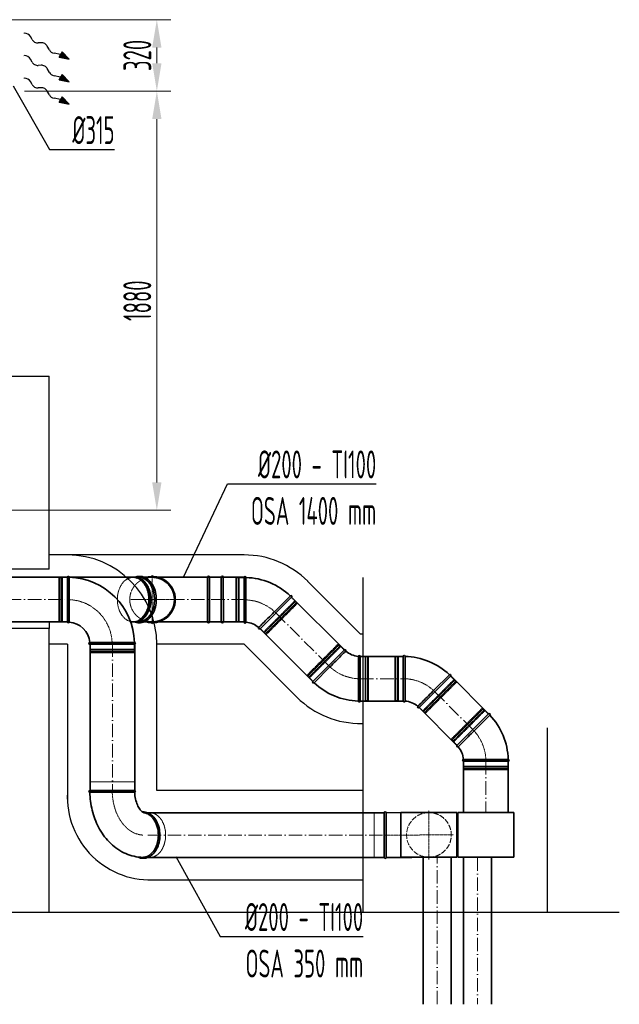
# Model space of a CAD drawing. Header units: millimetres. Extents: x 7400 to 85045, y 24168 to 123018.
# Tile 56 of 79: x 35204 to 37888, y 117526 to 121936. Entities that reach past the tile are written whole.
import ezdxf

# ---------------------------------------------------------------- set-up
doc = ezdxf.new("R2010")
doc.units = ezdxf.units.MM
for name, pattern in [('ACAD_ISO02W100', [15, 12, -3]), ('ACAD_ISO10W100', [18, 12, -3, 0, -3]), ('phl_thick', [0])]:
    doc.linetypes.add(name, pattern=pattern)
for name, color, linetype, lineweight in [('UT_KOTY - DIMENZE', 7, 'Continuous', 5), ('VZT_01 SUP (PŘÍVOD) - OBRYS', 5, 'Continuous', 35), ('VZT_02 SUP (PŘÍVOD) - OSA', 5, 'ACAD_ISO10W100', 5), ('VZT_04 SUP (PŘÍVOD) - SKRYTÉ', 5, 'ACAD_ISO02W100', 5), ('VZT_05 ETA (ODVOD) - OBRYS', 6, 'Continuous', 35), ('VZT_06 ETA (ODVOD) - OSA', 6, 'ACAD_ISO10W100', 5), ('VZT_08 ETA (ODVOD) - SKRYTÉ', 6, 'ACAD_ISO02W100', 5), ('VZT_0A SUP (PŘÍVOD)', 5, 'Continuous', 35), ('VZT_0B ETA (ODVOD)', 6, 'Continuous', 35), ('VZT_50 POPIS - OBECNE', 7, 'Continuous', 13), ('VZT_60_KOTY - DIMENZE', 7, 'Continuous', 5)]:
    doc.layers.add(name, color=color, linetype=linetype, lineweight=lineweight)
doc.layers.add('VZT_03 SUP (PŘÍVOD) - NETISK', color=8, linetype='ACAD_ISO02W100', lineweight=5, plot=False)
doc.layers.add('VZT_07 ETA (ODVOD) - NETISK', color=8, linetype='ACAD_ISO02W100', lineweight=5, plot=False)
doc.layers.add('VZT_IZOLACE - TEPELNÁ', color=6, linetype='IZOLACE TEPELNA')
doc.styles.add('EVORA_125', font='isocp.shx', dxfattribs={"width": 0.6, "height": 125})
doc.styles.add('ISOCP 2.5', font='isocp.shx', dxfattribs={"width": 0.6, "height": 2.5})
doc.styles.get("Standard").update_dxf_attribs({"font": 'arial.ttf'})
doc.linetypes.add('IZOLACE TEPELNA', pattern='A,12.7,-1.5,["T",Standard,S=2.54,R=0,X=0,Y=-1.27],-3', length=17.2)

msp = doc.modelspace()

# ---------------------------------------------------------------- linework, layer by layer
at = {"color": 8}
for p, q in [((35148, 120338.9), (35336, 120338.9)), ((35336, 119475.6), (35336, 120338.9)), ((36741.9, 117938.9), (36741.9, 119438.6)), ((35336, 119238.9), (35336, 119208.9)), ((35336, 117938.9), (35336, 119208.9)), ((37566.9, 117938.9), (37566.9, 118764.2)), ((29135.9, 117938.9), (37887.9, 117938.9))]:
    msp.add_line(p, q, dxfattribs=at)
at = {"layer": 'UT_KOTY - DIMENZE'}
for p, q in [((35068, 121936.1), (35880.7, 121936.1)), ((35818.2, 121741.1), (35818.2, 121811.1)), ((35225.5, 121616.1), (35880.7, 121616.1)), ((35610.9, 121616.1), (35880.7, 121616.1)), ((35818.2, 119863.9), (35818.2, 121491.1)), ((35064.9, 119738.9), (35880.7, 119738.9))]:
    msp.add_line(p, q, dxfattribs=at)
for points in [[(35797.4, 121811.1), (35839, 121811.1), (35818.2, 121936.1)], [(35797.4, 121741.1), (35839, 121741.1), (35818.2, 121616.1)], [(35797.4, 121491.1), (35839, 121491.1), (35818.2, 121616.1)], [(35797.4, 119863.9), (35839, 119863.9), (35818.2, 119738.9)]]:
    msp.add_solid(points, dxfattribs=at)
at = {"layer": 'VZT_01 SUP (PŘÍVOD) - OBRYS'}
for p, q in [((35418, 119238.9), (35418, 119438.9)), ((35426, 119338.9), (35426, 119438.9)), ((35718, 119138.9), (35518, 119138.9)), ((35617.9, 119146.9), (35718, 119146.9)), ((35689.2, 118484.3), (35518.5, 118484.3)), ((35689.2, 118476.3), (35518.5, 118476.3)), ((35718.5, 118484.3), (35689.2, 118484.3)), ((36836.1, 118184.4), (36835.8, 118384.4)), ((36844.8, 118384.4), (36978.1, 118384.7)), ((36845.1, 118184.4), (36844.8, 118384.4)), ((36959, 118184.6), (36845.1, 118184.4))]:
    msp.add_line(p, q, dxfattribs=at)
for points in [[(35417, 119438.9), (35061.3, 119438.9)], [(35417, 119238.9), (35061.3, 119238.9)], [(35519.5, 118484.3), (35519.5, 119142.9)], [(35719.5, 118484.3), (35719.5, 119142.9)], [(36836, 118384.4), (35777.5, 118384.4)], [(36836, 118184.4), (35777.5, 118184.4)], [(37010.8, 118184.7), (37010.8, 117526.4)], [(37135.8, 118184.7), (37135.8, 117526.4)]]:
    msp.add_lwpolyline(points, dxfattribs=at)
for centre, radius, start, end in [((35422, 119438.9), 4, 0, 180), ((35418, 119138.9), 300, 1.5281, 88.4719), ((35422, 119238.9), 4, 180, 355.4188), ((35418, 119138.9), 100, 4.5812, 85.4188), ((35518, 119142.9), 4, 94.5812, 270), ((35718, 119142.9), 4, 270, 90), ((35518.5, 118480.3), 4, 90, 270), ((35718.5, 118480.3), 4, 272.5031, 90), ((36840.3, 118384.4), 4.5, 0.1006, 180.1006), ((36840.6, 118184.4), 4.5, 180.1006, 0.1006)]:
    msp.add_arc(centre, radius, start, end, dxfattribs=at)
for points, knots in [([(35426, 119238.6), (35426, 119238.6), (35426, 119240.8), (35426, 119249.8), (35426, 119256.7), (35426, 119274.5), (35426, 119285.2), (35426, 119308.9), (35426, 119321.8), (35426, 119336.2), (35426, 119337.5), (35426, 119338.9)], [315.294186, 315.294186, 315.294186, 315.294186, 351.735982, 351.735982, 390.710875, 390.710875, 429.832624, 429.832624, 468.991563, 468.991563, 473.053633, 473.053633, 473.053633, 473.053633]), ([(35617.9, 119146.9), (35605.3, 119146.9), (35592.8, 119146.9), (35568.9, 119146.9), (35557.8, 119146.9), (35539, 119146.9), (35531.4, 119146.9), (35520.9, 119146.9), (35518, 119146.9), (35517.7, 119146.9), (35517.6, 119146.9), (35517.6, 119146.9)], [157.533456, 157.533456, 157.533456, 157.533456, 195.393508, 195.393508, 234.551342, 234.551342, 273.721472, 273.721472, 312.806301, 312.806301, 315.294186, 315.294186, 315.294186, 315.294186]), ([(35518.6, 118476.3), (35519.1, 118449), (35522.6, 118421.7), (35535.5, 118368.9), (35544.9, 118343.3), (35569.9, 118295.4), (35585.5, 118273.1), (35623.2, 118234), (35645.4, 118217.2), (35693.6, 118193.9), (35719, 118186.8), (35747.4, 118184.7), (35749.9, 118184.5), (35752.4, 118184.4)], [4.741943, 4.741943, 4.741943, 4.741943, 5.044857, 5.044857, 5.347771, 5.347771, 5.650685, 5.650685, 5.953599, 5.953599, 6.2304, 6.2304, 6.256512, 6.256512, 6.256512, 6.256512]), ([(35718.6, 118476.3), (35718.6, 118476.3), (35716.5, 118476.3), (35707.8, 118476.3), (35700.9, 118476.3), (35691.1, 118476.3), (35690.2, 118476.3), (35689.2, 118476.3)], [394.289326, 394.289326, 394.289326, 394.289326, 429.832624, 429.832624, 468.991563, 468.991563, 473.053633, 473.053633, 473.053633, 473.053633]), ([(35718.6, 118476.3), (35719.1, 118465.8), (35720.5, 118455.4), (35724.8, 118436.1), (35727.7, 118427.3), (35734.3, 118412.1), (35738, 118405.7), (35745.1, 118395.6), (35748.6, 118391.8), (35754.6, 118386.6), (35757, 118385.3), (35759.4, 118384.3), (35759.8, 118384.3), (35759.9, 118384.3)], [4.774308, 4.774308, 4.774308, 4.774308, 5.01983, 5.01983, 5.261794, 5.261794, 5.497806, 5.497806, 5.732916, 5.732916, 5.991437, 5.991437, 6.203478, 6.203478, 6.203478, 6.203478]), ([(35752.9, 118388.1), (35755.7, 118388.4), (35758.5, 118388.4), (35769.2, 118387.5), (35776.9, 118385.2), (35791.6, 118377.2), (35798.5, 118371.6), (35810.7, 118357.6), (35816.1, 118349.2), (35824.6, 118330.4), (35827.7, 118320), (35831.5, 118298.4), (35832.2, 118287.2), (35830.9, 118265), (35829, 118254), (35822.8, 118233.5), (35818.5, 118223.9), (35807.9, 118207.2), (35801.6, 118200), (35787.7, 118188.7), (35780.1, 118184.7), (35767.2, 118181), (35762.1, 118180.3), (35757.1, 118180.3)], [3.087569, 3.087569, 3.087569, 3.087569, 3.197704, 3.197704, 3.506297, 3.506297, 3.821613, 3.821613, 4.143743, 4.143743, 4.468055, 4.468055, 4.79253, 4.79253, 5.116967, 5.116967, 5.441453, 5.441453, 5.765127, 5.765127, 6.084374, 6.084374, 6.283185, 6.283185, 6.283185, 6.283185]), ([(35824.9, 118284.4), (35825, 118297), (35823.3, 118309.5), (35816.6, 118333.4), (35811.6, 118344.5), (35798.8, 118363.3), (35791.2, 118370.9), (35775.5, 118380.7), (35767.7, 118383.4), (35759.9, 118384.3)], [157.533456, 157.533456, 157.533456, 157.533456, 195.393508, 195.393508, 234.551342, 234.551342, 273.721472, 273.721472, 307.340431, 307.340431, 307.340431, 307.340431]), ([(35752.4, 118184.4), (35753, 118184.4), (35753.6, 118184.4), (35754.2, 118184.4), (35755.3, 118184.4), (35756.4, 118184.4), (35758.7, 118184.6), (35759.9, 118184.7), (35762.2, 118185), (35763.3, 118185.2), (35765.7, 118185.7), (35766.9, 118186), (35769.2, 118186.7), (35770.4, 118187), (35772.7, 118187.8), (35773.8, 118188.3), (35776, 118189.3), (35777.1, 118189.8), (35779.2, 118190.9), (35780.3, 118191.4), (35782.3, 118192.6), (35783.3, 118193.2), (35785.4, 118194.6), (35786.4, 118195.3), (35788.5, 118196.9), (35789.5, 118197.7), (35791.5, 118199.4), (35792.5, 118200.3), (35794.5, 118202.2), (35795.5, 118203.2), (35797.4, 118205.2), (35798.3, 118206.2), (35800.1, 118208.3), (35801, 118209.4), (35802.7, 118211.5), (35803.5, 118212.6), (35805, 118214.8), (35805.8, 118215.9), (35807.3, 118218.3), (35808.1, 118219.5), (35809.5, 118222.1), (35810.3, 118223.4), (35811.7, 118226.1), (35812.4, 118227.5), (35813.7, 118230.3), (35814.3, 118231.7), (35815.5, 118234.6), (35816.1, 118236), (35817.2, 118238.9), (35817.7, 118240.4), (35818.7, 118243.3), (35819.1, 118244.7), (35820, 118247.6), (35820.4, 118249.1), (35821.2, 118252.1), (35821.5, 118253.6), (35822.2, 118256.8), (35822.5, 118258.4), (35823.1, 118261.6), (35823.4, 118263.3), (35823.8, 118266.6), (35824, 118268.2), (35824.4, 118271.6), (35824.5, 118273.2), (35824.7, 118276.5), (35824.8, 118278.1), (35824.9, 118281.3), (35824.9, 118282.9), (35824.9, 118284.4)], [-2.63341, -2.63341, -2.63341, -2.63341, 0, 0, 0, 4.627315, 4.627315, 9.254631, 9.254631, 13.881946, 13.881946, 18.509262, 18.509262, 23.136577, 23.136577, 27.763892, 27.763892, 32.391208, 32.391208, 37.018523, 37.018523, 41.646679, 41.646679, 46.274836, 46.274836, 50.902992, 50.902992, 55.531148, 55.531148, 60.159305, 60.159305, 64.787461, 64.787461, 69.415617, 69.415617, 74.043774, 74.043774, 78.673425, 78.673425, 83.303076, 83.303076, 87.932727, 87.932727, 92.562378, 92.562378, 97.192029, 97.192029, 101.82168, 101.82168, 106.451331, 106.451331, 111.080982, 111.080982, 115.713115, 115.713115, 120.345248, 120.345248, 124.977381, 124.977381, 129.609514, 129.609514, 134.241647, 134.241647, 138.87378, 138.87378, 143.505913, 143.505913, 148.058014, 148.058014, 148.058014, 148.058014]), ([(35757.1, 118180.3), (35749.2, 118180.3), (35741.4, 118182), (35733.3, 118185.6), (35732.7, 118185.9), (35732.1, 118186.2)], [0, 0, 0, 0, 0.308376, 0.308376, 0.3339965, 0.3339965, 0.3339965, 0.3339965])]:
    msp.add_open_spline(points, degree=3, knots=knots, dxfattribs=at)
at = {"layer": 'VZT_02 SUP (PŘÍVOD) - OSA', "ltscale": 0.3}
for p, q in [((37036, 118284.7), (37035.8, 118394.7)), ((36836, 118284.4), (37036, 118284.7)), ((37036, 118284.7), (37146, 118284.9)), ((37036, 118284.7), (37036.2, 118174.7))]:
    msp.add_line(p, q, dxfattribs=at)
at = {"layer": 'VZT_02 SUP (PŘÍVOD) - OSA', "ltscale": 5}
for points in [[(35061.3, 119338.9), (35417, 119338.9)], [(35619.5, 119142.9), (35619.5, 118484.3)], [(35777.5, 118284.4), (36836, 118284.4)], [(37073.3, 117526.4), (37073.3, 118184.7)]]:
    msp.add_lwpolyline(points, dxfattribs=at)
at = {"layer": 'VZT_02 SUP (PŘÍVOD) - OSA', "ltscale": 0.3}
msp.add_lwpolyline([(35418, 119338.9), (35418, 119338.9, -0.414214), (35618, 119138.9), (35618, 119138.9)], format="xyb", dxfattribs=at)
msp.add_open_spline([(35618.5, 118478.4), (35618.7, 118471.3), (35619.1, 118464.2), (35620.6, 118448.5), (35621.9, 118439.9), (35624.5, 118426.2), (35625.7, 118420.9), (35628.4, 118410.6), (35629.8, 118405.5), (35633.8, 118393.2), (35636.5, 118386.2), (35641.4, 118375.1), (35643.3, 118371), (35647.2, 118363.4), (35649.1, 118359.8), (35653.1, 118353), (35655.2, 118349.7), (35659.6, 118343.2), (35661.9, 118340.1), (35667.1, 118333.2), (35670.2, 118329.6), (35674.3, 118325.1), (35675.2, 118324.1), (35676.5, 118322.8), (35676.8, 118322.4), (35677.5, 118321.8), (35677.8, 118321.4), (35678.8, 118320.5), (35679.4, 118319.8), (35681.4, 118317.9), (35682.8, 118316.7), (35686.8, 118313), (35689.6, 118310.7), (35696.7, 118305.3), (35701, 118302.3), (35707.1, 118298.7), (35708.8, 118297.8), (35711.4, 118296.4), (35712.3, 118295.9), (35713.7, 118295.3), (35714.1, 118295.1), (35714.9, 118294.7), (35715.3, 118294.5), (35716.5, 118293.9), (35717.3, 118293.6), (35719.8, 118292.5), (35721.5, 118291.8), (35726.5, 118289.9), (35730, 118288.8), (35735.4, 118287.3), (35737.4, 118286.8), (35743.4, 118285.6), (35747.4, 118285), (35751.6, 118284.6), (35751.9, 118284.6), (35752.6, 118284.6), (35753, 118284.5), (35753.9, 118284.5), (35754.3, 118284.5), (35755.2, 118284.4), (35755.7, 118284.4), (35756.1, 118284.4)], degree=3, knots=[4.741943, 4.741943, 4.741943, 4.741943, 4.848281, 4.848281, 4.97979, 4.97979, 5.062126, 5.062126, 5.144462, 5.144462, 5.264913, 5.264913, 5.33944, 5.33944, 5.405899, 5.405899, 5.472358, 5.472358, 5.540109, 5.540109, 5.624615, 5.624615, 5.649714, 5.649714, 5.658214, 5.658214, 5.666714, 5.666714, 5.683714, 5.683714, 5.717714, 5.717714, 5.785714, 5.785714, 5.888024, 5.888024, 5.926202, 5.926202, 5.947154, 5.947154, 5.95638, 5.95638, 5.965605, 5.965605, 5.984057, 5.984057, 6.02096, 6.02096, 6.094766, 6.094766, 6.137175, 6.137175, 6.221993, 6.221993, 6.22835, 6.22835, 6.237641, 6.237641, 6.246932, 6.246932, 6.256512, 6.256512, 6.256512, 6.256512], dxfattribs=at)
at = {"layer": 'VZT_03 SUP (PŘÍVOD) - NETISK', "ltscale": 0.4}
for p, q in [((35380, 119239.9), (35380, 119437.9)), ((35384, 119437.9), (35380, 119437.9)), ((35384, 119239.9), (35384, 119437.9)), ((35384.5, 119436.9), (35384, 119436.9)), ((35384.5, 119238.9), (35384.5, 119438.9)), ((35385, 119438.9), (35384.5, 119438.9)), ((35385, 119238.9), (35385, 119438.9)), ((35392, 119436.9), (35385, 119436.9)), ((35392, 119238.9), (35392, 119438.9)), ((35392.5, 119438.9), (35392, 119438.9)), ((35392.5, 119238.9), (35392.5, 119438.9)), ((35396, 119436.9), (35392.5, 119436.9)), ((35396, 119239.9), (35396, 119437.9)), ((35418, 119437.9), (35396, 119437.9)), ((35384, 119239.9), (35380, 119239.9)), ((35384.5, 119240.9), (35384, 119240.9)), ((35385, 119238.9), (35384.5, 119238.9)), ((35392, 119240.9), (35385, 119240.9)), ((35392.5, 119238.9), (35392, 119238.9)), ((35396, 119240.9), (35392.5, 119240.9)), ((35418, 119239.9), (35396, 119239.9)), ((35518, 119113.4), (35718, 119113.4)), ((35518, 119112.9), (35518, 119113.4)), ((35518, 119112.9), (35718, 119112.9)), ((35519, 119116.9), (35519, 119138.9)), ((35519, 119116.9), (35717, 119116.9)), ((35520, 119113.4), (35520, 119116.9)), ((35520, 119105.9), (35520, 119112.9)), ((35716, 119113.4), (35716, 119116.9)), ((35716, 119105.9), (35716, 119112.9)), ((35717, 119116.9), (35717, 119138.9)), ((35718, 119112.9), (35718, 119113.4)), ((35518, 119105.9), (35718, 119105.9)), ((35518, 119105.4), (35518, 119105.9)), ((35518, 119105.4), (35718, 119105.4)), ((35519, 119104.9), (35717, 119104.9)), ((35519, 119100.9), (35519, 119104.9)), ((35519, 119100.9), (35717, 119100.9)), ((35520, 119104.9), (35520, 119105.4)), ((35716, 119104.9), (35716, 119105.4)), ((35717, 119100.9), (35717, 119104.9)), ((35718, 119105.4), (35718, 119105.9)), ((35689.2, 118522.3), (35518.5, 118522.3)), ((35518.5, 118484.3), (35518.5, 118522.3)), ((35718.5, 118522.3), (35689.2, 118522.3)), ((35718.5, 118484.3), (35718.5, 118522.3)), ((35777.6, 118384.3), (35786.8, 118384.3)), ((36790.8, 118384.3), (36835.8, 118384.4)), ((36791.1, 118184.3), (36790.8, 118384.3)), ((35777.6, 118184.3), (35786.8, 118184.3)), ((36836.1, 118184.4), (36791.1, 118184.3))]:
    msp.add_line(p, q, dxfattribs=at)
at = {"layer": 'VZT_03 SUP (PŘÍVOD) - NETISK', "ltscale": 0.4, "extrusion": (-2.00972e-16, -2.43458e-32, -1)}
msp.add_ellipse((35786.8, 118284.3), major_axis=(0, 100), ratio=0.707107, start_param=0, end_param=3.141593, dxfattribs=at)
at = {"layer": 'VZT_04 SUP (PŘÍVOD) - SKRYTÉ', "ltscale": 2}
for p, q in [((36978.1, 118384.7), (37035.8, 118384.9)), ((36959, 118184.6), (37036.1, 118184.7))]:
    msp.add_line(p, q, dxfattribs=at)
for start, end in [(90.1006, 270.1006), (270.1006, 90.1006)]:
    msp.add_arc((37036, 118284.9), 100, start, end, dxfattribs=at)
at = {"layer": 'VZT_05 ETA (ODVOD) - OBRYS'}
for p, q in [((35796.7, 119438.9), (35761.7, 119438.9)), ((36045.2, 119238.9), (36045.1, 119438.9)), ((36054.1, 119238.9), (36054.1, 119438.9)), ((36106.8, 119238.9), (36106.8, 119438.9)), ((36115.8, 119238.9), (36115.7, 119438.9)), ((36209.2, 119437.8), (36209.2, 119237.8)), ((36217.2, 119337.7), (36217.2, 119437.8)), ((36279.9, 119208.5), (36421.4, 119349.9)), ((36344.9, 119284.8), (36415.7, 119355.6)), ((35761.7, 119238.9), (35796.7, 119238.9)), ((36516.1, 118972.3), (36657.5, 119113.7)), ((36728.2, 119084.4), (36728.2, 118884.4)), ((36921.3, 119084.7), (36921.3, 118884.7)), ((36929.3, 118984.6), (36929.3, 119084.7)), ((36592.5, 119037.4), (36521.8, 118966.7)), ((36720.2, 118984.5), (36720.2, 118884.4)), ((36992, 118855.4), (37133.4, 118996.8)), ((37057, 118931.7), (37127.7, 119002.5)), ((37303, 118827.3), (37161.5, 118685.8)), ((37237.8, 118750.8), (37308.6, 118821.6)), ((37290.7, 118623.1), (37390.8, 118623.1)), ((37190.8, 118615.1), (37390.8, 118615.1))]:
    msp.add_line(p, q, dxfattribs=at)
for points in [[(36209.2, 119438.9), (35701.4, 119438.9)], [(36657.5, 119113.7), (36421.4, 119349.9)], [(36209.2, 119238.9), (35701.4, 119238.9)], [(36516.1, 118972.3), (36279.9, 119208.5)], [(36921.3, 119084.7), (36728.2, 119084.7)], [(37303, 118827.3), (37133.4, 118996.8)], [(36921.3, 118884.7), (36728.2, 118884.7)], [(37161.5, 118685.8), (36992, 118855.4)], [(37190.8, 118384.7), (37190.8, 118615.1)], [(37390.8, 118384.7), (37390.8, 118615.1)], [(37190.8, 117526.4), (37190.8, 118184.7)], [(37315.8, 117526.4), (37315.8, 118184.7)]]:
    msp.add_lwpolyline(points, dxfattribs=at)
for centre, radius, start, end in [((35796.9, 119338.9), 104, 0, 105.9424), ((36049.6, 119438.9), 4.5, 0.0232, 180.0232), ((36111.3, 119438.9), 4.5, 0.0232, 180.0232), ((36213.2, 119437.8), 4, 359.999, 179.999), ((36209.2, 119137.8), 300, 46.5271, 88.4709), ((35796.9, 119338.9), 104, 254.0576, 0), ((36418.5, 119352.7), 4, 314.999, 134.999), ((36049.7, 119238.9), 4.5, 180.0232, 0.0232), ((36111.3, 119238.9), 4.5, 180.0232, 0.0232), ((36213.2, 119237.8), 4, 179.999, 355.4178), ((36209.2, 119137.8), 100, 49.5802, 85.4178), ((36277.1, 119211.3), 4, 139.5802, 314.999), ((36660.4, 119110.9), 4, 319.5812, 135), ((36728.2, 119184.4), 100, 229.5812, 265.4188), ((36724.2, 119084.4), 4, 0, 175.4188), ((36925.3, 119084.7), 4, 359.999, 179.999), ((36921.3, 118784.7), 300, 46.5271, 88.4709), ((37130.6, 118999.6), 4, 314.999, 134.999), ((36518.9, 118969.5), 4, 135, 315), ((36728.2, 119184.4), 300, 226.5281, 268.4719), ((36724.2, 118884.4), 4, 180, 0), ((36925.3, 118884.7), 4, 179.999, 355.4178), ((36921.3, 118784.7), 100, 49.5802, 85.4178), ((36989.1, 118858.2), 4, 139.5802, 314.999), ((37305.8, 118824.4), 4, 314.999, 134.999), ((37090.8, 118615.1), 300, 1.5271, 43.4709), ((37164.4, 118683), 4, 134.999, 310.4178), ((37090.8, 118615.1), 100, 4.5802, 40.4178), ((37190.8, 118619.1), 4, 94.5802, 269.999), ((37390.8, 118619.1), 4, 269.999, 89.999)]:
    msp.add_arc(centre, radius, start, end, dxfattribs=at)
at = {"layer": 'VZT_05 ETA (ODVOD) - OBRYS', "extrusion": (0, 0, -1)}
for major_axis, start_param, end_param in [((0, 99), 0, 1.570796), ((0, -99), -1.570796, 0)]:
    msp.add_ellipse((35738.3, 119338.9), major_axis=major_axis, ratio=0.707107, start_param=start_param, end_param=end_param, dxfattribs=at)
at = {"layer": 'VZT_05 ETA (ODVOD) - OBRYS'}
for points in [[(35741.1, 119442.9), (35734.2, 119442.9), (35727.2, 119441.6), (35720.6, 119438.9)], [(35796.8, 119438.9), (35796.8, 119438.9), (35796.8, 119438.9), (35796.7, 119438.9)], [(35796.7, 119238.9), (35796.8, 119238.9), (35796.8, 119238.9), (35796.8, 119238.9)]]:
    msp.add_open_spline(points, degree=3, dxfattribs=at)
for points, knots in [([(35720.6, 119238.9), (35721, 119238.8), (35721.4, 119238.6), (35729.5, 119235.6), (35737.5, 119234.5), (35753.3, 119235.7), (35761, 119238.1), (35775.7, 119246), (35782.6, 119251.6), (35794.8, 119265.6), (35800.1, 119274.1), (35808.6, 119292.9), (35811.8, 119303.3), (35815.6, 119324.9), (35816.3, 119336.1), (35815, 119358.3), (35813.1, 119369.2), (35806.9, 119389.7), (35802.6, 119399.3), (35792, 119416.1), (35785.7, 119423.3), (35771.8, 119434.5), (35764.1, 119438.6), (35751.3, 119442.2), (35746.2, 119442.9), (35741.1, 119442.9)], [2.868023, 2.868023, 2.868023, 2.868023, 2.885391, 2.885391, 3.197704, 3.197704, 3.506297, 3.506297, 3.821613, 3.821613, 4.143743, 4.143743, 4.468055, 4.468055, 4.79253, 4.79253, 5.116967, 5.116967, 5.441453, 5.441453, 5.765127, 5.765127, 6.084374, 6.084374, 6.283185, 6.283185, 6.283185, 6.283185]), ([(35796.8, 119238.9), (35798.3, 119238.9), (35799.9, 119239), (35803.1, 119239.1), (35804.7, 119239.2), (35808, 119239.6), (35809.6, 119239.8), (35813, 119240.3), (35814.6, 119240.5), (35817.9, 119241.2), (35819.6, 119241.6), (35822.8, 119242.4), (35824.4, 119242.8), (35827.6, 119243.8), (35829.1, 119244.3), (35832.1, 119245.4), (35833.6, 119246), (35836.5, 119247.2), (35837.9, 119247.8), (35840.8, 119249.2), (35842.3, 119249.9), (35845.2, 119251.4), (35846.6, 119252.3), (35849.5, 119254), (35850.9, 119254.9), (35853.7, 119256.7), (35855.1, 119257.7), (35857.8, 119259.7), (35859.1, 119260.7), (35861.7, 119262.8), (35862.9, 119263.9), (35865.3, 119266.1), (35866.4, 119267.2), (35868.6, 119269.3), (35869.7, 119270.5), (35871.8, 119272.8), (35872.9, 119274.1), (35875, 119276.6), (35876, 119277.9), (35878, 119280.6), (35879, 119282), (35880.9, 119284.8), (35881.8, 119286.2), (35883.5, 119289.1), (35884.3, 119290.5), (35885.9, 119293.5), (35886.6, 119294.9), (35887.9, 119297.8), (35888.6, 119299.3), (35889.8, 119302.1), (35890.3, 119303.6), (35891.4, 119306.6), (35891.9, 119308.1), (35892.9, 119311.3), (35893.4, 119312.9), (35894.2, 119316.1), (35894.5, 119317.8), (35895.2, 119321.1), (35895.5, 119322.7), (35896, 119326.1), (35896.2, 119327.7), (35896.5, 119331), (35896.6, 119332.6), (35896.8, 119335.8), (35896.8, 119337.4), (35896.8, 119338.9), (35896.8, 119340.5), (35896.8, 119342.1), (35896.6, 119345.3), (35896.5, 119346.9), (35896.2, 119350.2), (35896, 119351.8), (35895.5, 119355.1), (35895.2, 119356.8), (35894.5, 119360.1), (35894.2, 119361.7), (35893.4, 119365), (35892.9, 119366.6), (35891.9, 119369.7), (35891.4, 119371.3), (35890.3, 119374.3), (35889.8, 119375.8), (35888.6, 119378.6), (35887.9, 119380.1), (35886.6, 119383), (35885.9, 119384.4), (35884.3, 119387.3), (35883.5, 119388.8), (35881.8, 119391.7), (35880.9, 119393.1), (35879, 119395.9), (35878, 119397.3), (35876, 119400), (35875, 119401.3), (35872.9, 119403.8), (35871.8, 119405), (35869.7, 119407.4), (35868.6, 119408.6), (35866.4, 119410.7), (35865.3, 119411.8), (35862.9, 119414), (35861.7, 119415.1), (35859.1, 119417.2), (35857.8, 119418.2), (35855.1, 119420.2), (35853.7, 119421.2), (35850.9, 119423), (35849.5, 119423.9), (35846.6, 119425.6), (35845.2, 119426.5), (35842.3, 119428), (35840.8, 119428.7), (35837.9, 119430.1), (35836.5, 119430.7), (35833.6, 119431.9), (35832.1, 119432.5), (35829.1, 119433.6), (35827.6, 119434.1), (35824.4, 119435.1), (35822.8, 119435.5), (35819.6, 119436.3), (35817.9, 119436.7), (35814.6, 119437.4), (35813, 119437.6), (35809.6, 119438.1), (35808, 119438.3), (35804.7, 119438.6), (35803.1, 119438.8), (35799.9, 119438.9), (35798.3, 119438.9), (35796.8, 119438.9)], [-148.058014, -148.058014, -148.058014, -148.058014, -143.505913, -143.505913, -138.87378, -138.87378, -134.241647, -134.241647, -129.609514, -129.609514, -124.977381, -124.977381, -120.345248, -120.345248, -115.713115, -115.713115, -111.080982, -111.080982, -106.451331, -106.451331, -101.82168, -101.82168, -97.192029, -97.192029, -92.562378, -92.562378, -87.932727, -87.932727, -83.303076, -83.303076, -78.673425, -78.673425, -74.043774, -74.043774, -69.415617, -69.415617, -64.787461, -64.787461, -60.159305, -60.159305, -55.531148, -55.531148, -50.902992, -50.902992, -46.274836, -46.274836, -41.646679, -41.646679, -37.018523, -37.018523, -32.391208, -32.391208, -27.763892, -27.763892, -23.136577, -23.136577, -18.509262, -18.509262, -13.881946, -13.881946, -9.254631, -9.254631, -4.627315, -4.627315, 0, 0, 0, 4.627315, 4.627315, 9.254631, 9.254631, 13.881946, 13.881946, 18.509262, 18.509262, 23.136577, 23.136577, 27.763892, 27.763892, 32.391208, 32.391208, 37.018523, 37.018523, 41.646679, 41.646679, 46.274836, 46.274836, 50.902992, 50.902992, 55.531148, 55.531148, 60.159305, 60.159305, 64.787461, 64.787461, 69.415617, 69.415617, 74.043774, 74.043774, 78.673425, 78.673425, 83.303076, 83.303076, 87.932727, 87.932727, 92.562378, 92.562378, 97.192029, 97.192029, 101.82168, 101.82168, 106.451331, 106.451331, 111.080982, 111.080982, 115.713115, 115.713115, 120.345248, 120.345248, 124.977381, 124.977381, 129.609514, 129.609514, 134.241647, 134.241647, 138.87378, 138.87378, 143.505913, 143.505913, 148.058014, 148.058014, 148.058014, 148.058014]), ([(36217.2, 119337.7), (36217.2, 119325.1), (36217.2, 119312.6), (36217.2, 119288.7), (36217.2, 119277.6), (36217.2, 119258.8), (36217.2, 119251.2), (36217.2, 119240.7), (36217.2, 119237.8), (36217.2, 119237.5), (36217.2, 119237.4), (36217.2, 119237.4)], [157.533456, 157.533456, 157.533456, 157.533456, 195.393508, 195.393508, 234.551342, 234.551342, 273.721472, 273.721472, 312.806301, 312.806301, 315.294186, 315.294186, 315.294186, 315.294186]), ([(36274.1, 119213.9), (36274.1, 119213.9), (36275.6, 119215.5), (36282, 119221.8), (36286.9, 119226.7), (36299.5, 119239.3), (36307, 119246.9), (36323.8, 119263.6), (36332.9, 119272.7), (36343, 119282.9), (36344, 119283.8), (36344.9, 119284.8)], [315.294186, 315.294186, 315.294186, 315.294186, 351.735982, 351.735982, 390.710875, 390.710875, 429.832624, 429.832624, 468.991563, 468.991563, 473.053633, 473.053633, 473.053633, 473.053633]), ([(36592.5, 119037.4), (36601.4, 119046.3), (36610.3, 119055.2), (36627.2, 119072.1), (36635, 119079.9), (36648.3, 119093.2), (36653.7, 119098.6), (36661.1, 119106), (36663.1, 119108.1), (36663.4, 119108.3), (36663.4, 119108.3), (36663.4, 119108.3)], [157.533456, 157.533456, 157.533456, 157.533456, 195.393508, 195.393508, 234.551342, 234.551342, 273.721472, 273.721472, 312.806301, 312.806301, 315.294186, 315.294186, 315.294186, 315.294186]), ([(36720.2, 119084.8), (36720.2, 119084.8), (36720.2, 119082.6), (36720.2, 119073.6), (36720.2, 119066.7), (36720.2, 119048.9), (36720.2, 119038.2), (36720.2, 119014.4), (36720.2, 119001.6), (36720.2, 118987.2), (36720.2, 118985.9), (36720.2, 118984.5)], [315.294186, 315.294186, 315.294186, 315.294186, 351.735982, 351.735982, 390.710875, 390.710875, 429.832624, 429.832624, 468.991563, 468.991563, 473.053633, 473.053633, 473.053633, 473.053633]), ([(36929.3, 118984.6), (36929.3, 118972), (36929.3, 118959.5), (36929.3, 118935.6), (36929.3, 118924.5), (36929.3, 118905.7), (36929.3, 118898.1), (36929.2, 118887.6), (36929.2, 118884.7), (36929.2, 118884.4), (36929.2, 118884.4), (36929.2, 118884.4)], [157.533456, 157.533456, 157.533456, 157.533456, 195.393508, 195.393508, 234.551342, 234.551342, 273.721472, 273.721472, 312.806301, 312.806301, 315.294186, 315.294186, 315.294186, 315.294186]), ([(36986.1, 118860.8), (36986.1, 118860.8), (36987.7, 118862.4), (36994, 118868.7), (36998.9, 118873.6), (37011.5, 118886.2), (37019, 118893.8), (37035.8, 118910.5), (37044.9, 118919.6), (37055.1, 118929.8), (37056, 118930.7), (37057, 118931.7)], [315.294186, 315.294186, 315.294186, 315.294186, 351.735982, 351.735982, 390.710875, 390.710875, 429.832624, 429.832624, 468.991563, 468.991563, 473.053633, 473.053633, 473.053633, 473.053633]), ([(37237.8, 118750.8), (37228.9, 118741.9), (37220.1, 118733.1), (37203.2, 118716.2), (37195.4, 118708.3), (37182, 118695), (37176.7, 118689.7), (37169.2, 118682.2), (37167.2, 118680.2), (37167, 118680), (37167, 118680), (37167, 118680)], [157.533456, 157.533456, 157.533456, 157.533456, 195.393508, 195.393508, 234.551342, 234.551342, 273.721472, 273.721472, 312.806301, 312.806301, 315.294186, 315.294186, 315.294186, 315.294186]), ([(37190.5, 118623.1), (37190.5, 118623.1), (37192.7, 118623.1), (37201.7, 118623.1), (37208.6, 118623.1), (37226.4, 118623.1), (37237.1, 118623.1), (37260.8, 118623.1), (37273.6, 118623.1), (37288, 118623.1), (37289.4, 118623.1), (37290.7, 118623.1)], [315.294186, 315.294186, 315.294186, 315.294186, 351.735982, 351.735982, 390.710875, 390.710875, 429.832624, 429.832624, 468.991563, 468.991563, 473.053633, 473.053633, 473.053633, 473.053633])]:
    msp.add_open_spline(points, degree=3, knots=knots, dxfattribs=at)
at = {"layer": 'VZT_06 ETA (ODVOD) - OSA', "ltscale": 0.3}
for points in [[(35796.9, 119448.9), (35796.9, 119228.9)], [(35738.3, 119338.9), (35910.9, 119338.9)]]:
    msp.add_lwpolyline(points, dxfattribs=at)
at = {"layer": 'VZT_06 ETA (ODVOD) - OSA', "ltscale": 5}
for points in [[(35701.4, 119338.9), (36209.2, 119338.9)], [(36350.7, 119279.2), (36586.8, 119043)], [(36728.2, 118984.7), (36921.3, 118984.7)], [(37062.7, 118926.1), (37232.2, 118756.5)], [(37290.8, 118615.1), (37290.8, 118384.7)], [(37253.3, 118184.7), (37253.3, 117526.4)]]:
    msp.add_lwpolyline(points, dxfattribs=at)
at = {"layer": 'VZT_06 ETA (ODVOD) - OSA', "ltscale": 0.3}
for points in [[(36350.7, 119279.2), (36350.7, 119279.2, 0.198912), (36209.2, 119337.8, 0.198912)], [(36728.2, 118984.4), (36728.2, 118984.4, -0.198912), (36586.8, 119043, -0.198912)], [(37062.7, 118926.1), (37062.7, 118926.1, 0.198912), (36921.3, 118984.7, 0.198912)], [(37290.8, 118615.1), (37290.8, 118615.1, 0.198912), (37232.2, 118756.5, 0.198912)]]:
    msp.add_lwpolyline(points, format="xyb", dxfattribs=at)
at = {"layer": 'VZT_07 ETA (ODVOD) - NETISK', "ltscale": 0.4}
for p, q in [((35711.4, 119437.9), (35714.3, 119437.9)), ((35714.6, 119438.9), (35715, 119438.9)), ((35719.9, 119438.9), (35720.3, 119438.9)), ((35730.3, 119437.9), (35738.3, 119437.9)), ((36171.2, 119238.8), (36171.2, 119436.8)), ((36171.2, 119436.8), (36175.2, 119436.8)), ((36175.2, 119238.8), (36175.2, 119436.8)), ((36175.2, 119435.8), (36175.7, 119435.8)), ((36175.7, 119237.8), (36175.7, 119437.8)), ((36175.7, 119437.8), (36176.2, 119437.8)), ((36176.2, 119237.8), (36176.2, 119437.8)), ((36176.2, 119435.8), (36183.2, 119435.8)), ((36183.2, 119237.8), (36183.2, 119437.8)), ((36183.2, 119437.8), (36183.7, 119437.8)), ((36183.7, 119237.8), (36183.7, 119437.8)), ((36183.7, 119435.8), (36187.2, 119435.8)), ((36187.2, 119238.8), (36187.2, 119436.8)), ((36187.2, 119436.8), (36209.2, 119436.8)), ((36296.2, 119193.6), (36436.2, 119333.6)), ((36298, 119190.4), (36439.4, 119331.9)), ((36298.3, 119190.1), (36439.8, 119331.5)), ((36420.7, 119349.2), (36436.2, 119333.6)), ((36435.5, 119332.9), (36438, 119330.5)), ((36438.3, 119330.1), (36443.3, 119325.1)), ((36439.4, 119331.9), (36439.8, 119331.5)), ((36303.3, 119185.1), (36444.7, 119326.6)), ((36303.6, 119184.8), (36445.1, 119326.2)), ((36304.7, 119185.1), (36444.7, 119325.1)), ((36307.5, 119182.3), (36447.5, 119322.3)), ((36443.6, 119324.8), (36444, 119324.4)), ((36444.7, 119326.6), (36445.1, 119326.2)), ((36444.7, 119325.1), (36447.5, 119322.3)), ((35711.4, 119239.9), (35714.3, 119239.9)), ((35714.6, 119238.9), (35715, 119238.9)), ((35719.9, 119238.9), (35720.3, 119238.9)), ((35730.3, 119239.9), (35738.3, 119239.9)), ((36175.2, 119239.8), (36175.7, 119239.8)), ((36176.2, 119239.8), (36183.2, 119239.8)), ((36183.7, 119239.8), (36187.2, 119239.8)), ((36171.2, 119238.8), (36175.2, 119238.8)), ((36175.7, 119237.8), (36176.2, 119237.8)), ((36183.2, 119237.8), (36183.7, 119237.8)), ((36187.2, 119238.8), (36209.2, 119238.8)), ((36280.7, 119209.2), (36296.2, 119193.6)), ((36296.9, 119194.3), (36299.4, 119191.9)), ((36298, 119190.4), (36298.3, 119190.1)), ((36299.7, 119191.5), (36304.7, 119186.6)), ((36303.3, 119185.1), (36303.6, 119184.8)), ((36304.7, 119185.1), (36307.5, 119182.3)), ((36305, 119186.2), (36305.4, 119185.8)), ((36629.9, 119139.9), (36489.9, 118999.9)), ((36633.8, 119137.4), (36492.4, 118996)), ((36634.2, 119137.1), (36492.8, 118995.7)), ((36632.8, 119137.1), (36492.8, 118997.1)), ((36639.1, 119132.1), (36497.7, 118990.7)), ((36639.5, 119131.8), (36498.1, 118990.3)), ((36641.3, 119128.6), (36501.3, 118988.6)), ((36629.9, 119139.9), (36632.8, 119137.1)), ((36632.1, 119136.4), (36632.4, 119136)), ((36632.8, 119135.7), (36637.7, 119130.7)), ((36633.8, 119137.4), (36634.2, 119137.1)), ((36638.1, 119130.4), (36640.6, 119127.9)), ((36639.1, 119132.1), (36639.5, 119131.8)), ((36641.3, 119128.6), (36656.8, 119113)), ((36728.2, 119083.4), (36750.2, 119083.4)), ((36750.2, 119083.4), (36750.2, 118885.4)), ((36750.2, 119082.4), (36753.7, 119082.4)), ((36753.7, 119084.4), (36753.7, 118884.4)), ((36753.7, 119084.4), (36754.2, 119084.4)), ((36754.2, 119084.4), (36754.2, 118884.4)), ((36754.2, 119082.4), (36761.2, 119082.4)), ((36761.2, 119084.4), (36761.2, 118884.4)), ((36761.2, 119084.4), (36761.7, 119084.4)), ((36761.7, 119084.4), (36761.7, 118884.4)), ((36761.7, 119082.4), (36762.2, 119082.4)), ((36762.2, 119083.4), (36762.2, 118885.4)), ((36762.2, 119083.4), (36766.2, 119083.4)), ((36766.2, 119083.4), (36766.2, 118885.4)), ((36883.3, 118885.7), (36883.3, 119083.7)), ((36883.3, 119083.7), (36887.3, 119083.7)), ((36887.3, 118885.7), (36887.3, 119083.7)), ((36887.3, 119082.7), (36887.8, 119082.7)), ((36887.8, 118884.7), (36887.8, 119084.7)), ((36887.8, 119084.7), (36888.3, 119084.7)), ((36888.3, 118884.7), (36888.3, 119084.7)), ((36888.3, 119082.7), (36895.3, 119082.7)), ((36895.3, 118884.7), (36895.3, 119084.7)), ((36895.3, 119084.7), (36895.8, 119084.7)), ((36895.8, 118884.7), (36895.8, 119084.7)), ((36895.8, 119082.7), (36899.3, 119082.7)), ((36899.3, 118885.7), (36899.3, 119083.7)), ((36899.3, 119083.7), (36921.3, 119083.7)), ((36489.9, 118999.9), (36492.8, 118997.1)), ((36492.4, 118996), (36492.8, 118995.7)), ((36493.5, 118997.8), (36493.8, 118997.4)), ((36494.2, 118997.1), (36499.1, 118992.1)), ((36497.7, 118990.7), (36498.1, 118990.3)), ((36499.5, 118991.8), (36502, 118989.3)), ((36501.3, 118988.6), (36516.8, 118973)), ((37008.2, 118840.5), (37148.2, 118980.5)), ((37010, 118837.4), (37151.4, 118978.8)), ((37010.4, 118837), (37151.8, 118978.4)), ((37132.7, 118996.1), (37148.2, 118980.5)), ((37147.5, 118979.8), (37150, 118977.4)), ((37150.4, 118977), (37155.3, 118972.1)), ((37151.4, 118978.8), (37151.8, 118978.4)), ((37015.3, 118832.1), (37156.7, 118973.5)), ((37015.7, 118831.7), (37157.1, 118973.1)), ((37016.7, 118832.1), (37156.7, 118972.1)), ((37019.5, 118829.2), (37159.6, 118969.2)), ((37155.7, 118971.7), (37156, 118971.4)), ((37156.7, 118973.5), (37157.1, 118973.1)), ((37156.7, 118972.1), (37159.6, 118969.2)), ((36750.2, 118886.4), (36753.7, 118886.4)), ((36754.2, 118886.4), (36761.2, 118886.4)), ((36761.7, 118886.4), (36762.2, 118886.4)), ((36887.3, 118886.7), (36887.8, 118886.7)), ((36888.3, 118886.7), (36895.3, 118886.7)), ((36895.8, 118886.7), (36899.3, 118886.7)), ((36728.2, 118885.4), (36750.2, 118885.4)), ((36753.7, 118884.4), (36754.2, 118884.4)), ((36761.2, 118884.4), (36761.7, 118884.4)), ((36762.2, 118885.4), (36766.2, 118885.4)), ((36883.3, 118885.7), (36887.3, 118885.7)), ((36887.8, 118884.7), (36888.3, 118884.7)), ((36895.3, 118884.7), (36895.8, 118884.7)), ((36899.3, 118885.7), (36921.3, 118885.7)), ((36992.7, 118856.1), (37008.2, 118840.5)), ((37135.4, 118713.4), (37275.4, 118853.4)), ((37137.8, 118709.5), (37279.3, 118850.9)), ((37138.2, 118709.2), (37279.6, 118850.6)), ((37138.2, 118710.6), (37278.2, 118850.6)), ((37143.1, 118704.2), (37284.6, 118845.6)), ((37143.5, 118703.9), (37284.9, 118845.3)), ((37146.7, 118702.1), (37286.7, 118842.1)), ((37275.4, 118853.4), (37278.2, 118850.6)), ((37277.5, 118849.9), (37277.9, 118849.5)), ((37278.2, 118849.2), (37283.2, 118844.2)), ((37279.3, 118850.9), (37279.6, 118850.6)), ((37283.5, 118843.9), (37286, 118841.4)), ((37284.6, 118845.6), (37284.9, 118845.3)), ((37286.7, 118842.1), (37302.2, 118826.5)), ((37008.9, 118841.3), (37011.4, 118838.8)), ((37010, 118837.4), (37010.4, 118837)), ((37011.8, 118838.4), (37016.7, 118833.5)), ((37015.3, 118832.1), (37015.7, 118831.7)), ((37016.7, 118832.1), (37019.5, 118829.2)), ((37017.1, 118833.1), (37017.4, 118832.8)), ((37135.4, 118713.4), (37138.2, 118710.6)), ((37138.9, 118711.3), (37139.3, 118710.9)), ((37139.6, 118710.6), (37144.6, 118705.6)), ((37137.8, 118709.5), (37138.2, 118709.2)), ((37143.1, 118704.2), (37143.5, 118703.9)), ((37144.9, 118705.3), (37147.4, 118702.8)), ((37146.7, 118702.1), (37162.2, 118686.5)), ((37190.8, 118589.6), (37390.8, 118589.6)), ((37190.8, 118589.6), (37190.8, 118589.1)), ((37190.8, 118589.1), (37390.8, 118589.1)), ((37190.8, 118582.1), (37390.8, 118582.1)), ((37190.8, 118582.1), (37190.8, 118581.6)), ((37190.8, 118581.6), (37390.8, 118581.6)), ((37191.8, 118615.1), (37191.8, 118593.1)), ((37191.8, 118593.1), (37389.8, 118593.1)), ((37191.8, 118581.1), (37389.8, 118581.1)), ((37191.8, 118581.1), (37191.8, 118577.1)), ((37192.8, 118593.1), (37192.8, 118589.6)), ((37192.8, 118589.1), (37192.8, 118582.1)), ((37192.8, 118581.6), (37192.8, 118581.1)), ((37388.8, 118593.1), (37388.8, 118589.6)), ((37388.8, 118589.1), (37388.8, 118582.1)), ((37388.8, 118581.6), (37388.8, 118581.1)), ((37389.8, 118615.1), (37389.8, 118593.1)), ((37389.8, 118581.1), (37389.8, 118577.1)), ((37390.8, 118589.6), (37390.8, 118589.1)), ((37390.8, 118582.1), (37390.8, 118581.6)), ((37191.8, 118577.1), (37389.8, 118577.1))]:
    msp.add_line(p, q, dxfattribs=at)
at = {"layer": 'VZT_07 ETA (ODVOD) - NETISK', "ltscale": 0.4, "extrusion": (0, 0, -1)}
for centre, major_axis, start_param, end_param in [((35711.4, 119338.9), (0, 99), 1.570796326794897, 7.853981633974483), ((35714.6, 119338.9), (0, 100), -0.246087, 1.570796), ((35714.3, 119338.9), (0, 99), 0, 1.570796), ((35715, 119338.9), (0, 100), 0, 1.570796), ((35719.9, 119338.9), (0, 100), -0.035007, 1.570796), ((35720.3, 119338.9), (0, 100), 0, 1.570796), ((35719.9, 119338.9), (0, 98), 0.255692, 1.570796), ((35722.8, 119338.9), (0, 99), 0.272854, 1.570796), ((35722.8, 119338.9), (0, -98), -2.547928, -1.570796), ((35714.6, 119338.9), (0, -100), -1.570796, 0.246087), ((35714.3, 119338.9), (0, -99), -1.570796, 0), ((35715, 119338.9), (0, -100), -1.570796, 0), ((35719.9, 119338.9), (0, -100), -1.570796, 0.035007), ((35720.3, 119338.9), (0, -100), -1.570796, 0), ((35719.9, 119338.9), (0, -98), -1.570796, -0.255692), ((35722.8, 119338.9), (0, -99), -1.570796, -0.272854), ((35722.8, 119338.9), (0, -98), -1.570796, -0.593665)]:
    msp.add_ellipse(centre, major_axis=major_axis, ratio=0.707107, start_param=start_param, end_param=end_param, dxfattribs=at)
at = {"layer": 'VZT_08 ETA (ODVOD) - SKRYTÉ', "ltscale": 0.1}
msp.add_open_spline([(35797, 119238.9), (35795.5, 119238.9), (35793.9, 119239), (35790.7, 119239.1), (35789.1, 119239.2), (35785.8, 119239.6), (35784.2, 119239.8), (35780.8, 119240.3), (35779.2, 119240.5), (35775.9, 119241.2), (35774.2, 119241.6), (35771, 119242.4), (35769.4, 119242.8), (35766.2, 119243.8), (35764.7, 119244.3), (35761.7, 119245.4), (35760.2, 119246), (35757.3, 119247.2), (35755.9, 119247.8), (35753, 119249.2), (35751.5, 119249.9), (35748.6, 119251.4), (35747.2, 119252.3), (35744.3, 119254), (35742.9, 119254.9), (35740.1, 119256.7), (35738.7, 119257.7), (35736, 119259.7), (35734.7, 119260.7), (35732.1, 119262.8), (35730.9, 119263.9), (35728.5, 119266.1), (35727.4, 119267.2), (35725.2, 119269.3), (35724.1, 119270.5), (35722, 119272.8), (35720.9, 119274.1), (35718.8, 119276.6), (35717.8, 119277.9), (35715.8, 119280.6), (35714.8, 119282), (35712.9, 119284.8), (35712, 119286.2), (35710.3, 119289.1), (35709.5, 119290.5), (35707.9, 119293.5), (35707.2, 119294.9), (35705.8, 119297.8), (35705.2, 119299.3), (35704, 119302.1), (35703.5, 119303.6), (35702.4, 119306.6), (35701.9, 119308.1), (35700.9, 119311.3), (35700.4, 119312.9), (35699.6, 119316.1), (35699.3, 119317.8), (35698.6, 119321.1), (35698.3, 119322.7), (35697.8, 119326.1), (35697.6, 119327.7), (35697.3, 119331), (35697.2, 119332.6), (35697, 119335.8), (35697, 119337.4), (35697, 119338.9), (35697, 119340.5), (35697, 119342.1), (35697.2, 119345.3), (35697.3, 119346.9), (35697.6, 119350.2), (35697.8, 119351.8), (35698.3, 119355.1), (35698.6, 119356.8), (35699.3, 119360.1), (35699.6, 119361.7), (35700.4, 119365), (35700.9, 119366.6), (35701.9, 119369.7), (35702.4, 119371.3), (35703.5, 119374.3), (35704, 119375.8), (35705.2, 119378.6), (35705.8, 119380.1), (35707.2, 119383), (35707.9, 119384.4), (35709.5, 119387.3), (35710.3, 119388.8), (35712, 119391.7), (35712.9, 119393.1), (35714.8, 119395.9), (35715.8, 119397.3), (35717.8, 119400), (35718.8, 119401.3), (35720.9, 119403.8), (35722, 119405), (35724.1, 119407.4), (35725.2, 119408.6), (35727.4, 119410.7), (35728.5, 119411.8), (35730.9, 119414), (35732.1, 119415.1), (35734.7, 119417.2), (35736, 119418.2), (35738.7, 119420.2), (35740.1, 119421.2), (35742.9, 119423), (35744.3, 119423.9), (35747.2, 119425.6), (35748.6, 119426.5), (35751.5, 119428), (35753, 119428.7), (35755.9, 119430.1), (35757.3, 119430.7), (35760.2, 119431.9), (35761.7, 119432.5), (35764.7, 119433.6), (35766.2, 119434.1), (35769.4, 119435.1), (35771, 119435.5), (35774.2, 119436.3), (35775.9, 119436.7), (35779.2, 119437.4), (35780.8, 119437.6), (35784.2, 119438.1), (35785.8, 119438.3), (35789.1, 119438.6), (35790.7, 119438.8), (35793.9, 119438.9), (35795.5, 119438.9), (35797, 119438.9)], degree=3, knots=[-148.058014, -148.058014, -148.058014, -148.058014, -143.505913, -143.505913, -138.87378, -138.87378, -134.241647, -134.241647, -129.609514, -129.609514, -124.977381, -124.977381, -120.345248, -120.345248, -115.713115, -115.713115, -111.080982, -111.080982, -106.451331, -106.451331, -101.82168, -101.82168, -97.192029, -97.192029, -92.562378, -92.562378, -87.932727, -87.932727, -83.303076, -83.303076, -78.673425, -78.673425, -74.043774, -74.043774, -69.415617, -69.415617, -64.787461, -64.787461, -60.159305, -60.159305, -55.531148, -55.531148, -50.902992, -50.902992, -46.274836, -46.274836, -41.646679, -41.646679, -37.018523, -37.018523, -32.391208, -32.391208, -27.763892, -27.763892, -23.136577, -23.136577, -18.509262, -18.509262, -13.881946, -13.881946, -9.254631, -9.254631, -4.627315, -4.627315, 0, 0, 0, 4.627315, 4.627315, 9.254631, 9.254631, 13.881946, 13.881946, 18.509262, 18.509262, 23.136577, 23.136577, 27.763892, 27.763892, 32.391208, 32.391208, 37.018523, 37.018523, 41.646679, 41.646679, 46.274836, 46.274836, 50.902992, 50.902992, 55.531148, 55.531148, 60.159305, 60.159305, 64.787461, 64.787461, 69.415617, 69.415617, 74.043774, 74.043774, 78.673425, 78.673425, 83.303076, 83.303076, 87.932727, 87.932727, 92.562378, 92.562378, 97.192029, 97.192029, 101.82168, 101.82168, 106.451331, 106.451331, 111.080982, 111.080982, 115.713115, 115.713115, 120.345248, 120.345248, 124.977381, 124.977381, 129.609514, 129.609514, 134.241647, 134.241647, 138.87378, 138.87378, 143.505913, 143.505913, 148.058014, 148.058014, 148.058014, 148.058014], dxfattribs=at)
at = {"layer": 'VZT_0A SUP (PŘÍVOD)'}
for p, q in [((36910.8, 118184.7), (36910.8, 118384.7)), ((36910.8, 118384.7), (37160.8, 118384.7)), ((37160.8, 118384.7), (37160.8, 118184.7)), ((37160.8, 118184.7), (36910.8, 118184.7))]:
    msp.add_line(p, q, dxfattribs=at)
at = {"layer": 'VZT_0B ETA (ODVOD)'}
for p, q in [((35426, 119438.9), (35701.4, 119438.9)), ((37165.8, 118184.7), (37165.8, 118384.7)), ((37165.8, 118384.7), (37415.8, 118384.7)), ((37415.8, 118384.7), (37415.8, 118184.7)), ((37415.8, 118184.7), (37165.8, 118184.7))]:
    msp.add_line(p, q, dxfattribs=at)
at = {"layer": 'VZT_50 POPIS - OBECNE'}
for p, q in [((35226.4, 121875.8), (35222.8, 121875.7)), ((35226.4, 121775), (35222.8, 121774.9)), ((35226.4, 121674.2), (35222.8, 121674.1))]:
    msp.add_line(p, q, dxfattribs=at)
at = {"layer": 'VZT_50 POPIS - OBECNE', "color": 0, "lineweight": -2}
for p, q in [((35259.6, 121847.1), (35252.5, 121860.6)), ((35300.9, 121832.9), (35286.6, 121832)), ((35337.1, 121800.5), (35328, 121817.8)), ((35259.6, 121746.3), (35252.5, 121759.8)), ((35387.6, 121779.9), (35358, 121785.8)), ((35380.8, 121767.7), (35387.6, 121779.9)), ((35380.8, 121767.7), (35425.2, 121758.9)), ((35394.4, 121792.1), (35387.6, 121779.9)), ((35425.2, 121758.9), (35394.4, 121792.1)), ((35300.9, 121732.1), (35286.6, 121731.2)), ((35337.1, 121699.7), (35328, 121717)), ((35387.6, 121679.1), (35358, 121685)), ((35380.8, 121667), (35387.6, 121679.1)), ((35380.8, 121667), (35425.2, 121658.1)), ((35394.4, 121691.3), (35387.6, 121679.1)), ((35425.2, 121658.1), (35394.4, 121691.3)), ((35259.6, 121645.5), (35252.5, 121659)), ((35300.9, 121631.3), (35286.6, 121630.4)), ((35337.1, 121598.9), (35328, 121616.2)), ((35387.6, 121578.3), (35358, 121584.2)), ((35380.8, 121566.1), (35387.6, 121578.3)), ((35394.4, 121590.5), (35387.6, 121578.3)), ((35425.2, 121557.3), (35394.4, 121590.5)), ((35380.8, 121566.1), (35425.2, 121557.3))]:
    msp.add_line(p, q, dxfattribs=at)
for centre, start_param, end_param in [((35234.4, 121860.1), 0.766537, 2.320574), ((35277.7, 121847.7), 3.908129, 5.516649), ((35309.9, 121817.2), 0.766537, 2.375056), ((35355.1, 121801.1), 3.908129, 5.191299), ((35234.4, 121759.3), 0.766537, 2.320574), ((35277.7, 121746.9), 3.908129, 5.516649), ((35309.9, 121716.4), 0.766537, 2.375056), ((35234.4, 121658.5), 0.766537, 2.320574), ((35355.1, 121700.3), 3.908129, 5.191299), ((35277.7, 121646.1), 3.908129, 5.516649), ((35309.9, 121615.6), 0.766537, 2.375056), ((35355.1, 121599.5), 3.908129, 5.191299)]:
    msp.add_ellipse(centre, major_axis=(18.8, -10.5), ratio=0.625, start_param=start_param, end_param=end_param, dxfattribs=at)
for points in [[(35380.8, 121767.7), (35394.4, 121792.1), (35425.2, 121758.9)], [(35380.8, 121667), (35394.4, 121691.3), (35425.2, 121658.1)], [(35380.8, 121566.1), (35394.4, 121590.5), (35425.2, 121557.3)]]:
    msp.add_solid(points, dxfattribs=at)
at = {"layer": 'VZT_60_KOTY - DIMENZE', "linetype": 'ByBlock', "lineweight": -2}
for p, q in [((35338.2, 121354), (35388.2, 121354)), ((36134.9, 119856.9), (36184.9, 119856.9)), ((36101.8, 117829.8), (36151.8, 117829.8))]:
    msp.add_line(p, q, dxfattribs=at)
for points in [[(35175.5, 121640.5), (35338.2, 121354)], [(35388.2, 121354), (35628.8, 121354)], [(35936.8, 119438.9), (36134.9, 119856.9)], [(36184.9, 119856.9), (36800.1, 119856.9)], [(35903.8, 118188), (36101.8, 117829.8)], [(36151.8, 117829.8), (36741.9, 117829.8)]]:
    msp.add_lwpolyline(points, dxfattribs=at)
at = {"layer": 'VZT_IZOLACE - TEPELNÁ', "ltscale": 0.5}
for p, q in [((36209.2, 119538.9), (35336, 119538.9)), ((35336, 119475.6), (34904.9, 119474.1)), ((36492.5, 119421.9), (36728.6, 119185.7)), ((35336, 119208.9), (35028.2, 119208.9)), ((36728.6, 119185.7), (36741.9, 119185.7)), ((35418, 119138.9), (35336, 119138.9)), ((35418, 119138.9), (35418, 118436.4)), ((35818, 118484.4), (35818, 119138.9)), ((36208.3, 119138.9), (35818, 119138.9)), ((36445.4, 118901.6), (36208.3, 119138.9)), ((36720.2, 118784.5), (36741.9, 118784.5)), ((36741.9, 118484.4), (35818, 118484.4)), ((35818, 118084.4), (36741.9, 118084.4))]:
    msp.add_line(p, q, dxfattribs=at)
for centre, radius, start, end in [((35418, 119138.9), 400, 0, 90), ((36209.2, 119137.8), 401.2, 44.9117, 90), ((36728.2, 119184.4), 400, 225, 271.146), ((35789.6, 118455.4), 372.1, 177.0704, 274.3774)]:
    msp.add_arc(centre, radius, start, end, dxfattribs=at)

# ---------------------------------------------------------------- texts
at = {"layer": 'UT_KOTY - DIMENZE', "char_height": 125, "attachment_point": 5, "rotation": 90, "style": 'ISOCP 2.5'}
for s, insert in [('320', (35730.7, 121776.1)), ('1880', (35730.7, 120677.5))]:
    msp.add_mtext(s, dxfattribs=dict(at, insert=insert))
at = {"layer": 'VZT_60_KOTY - DIMENZE', "linetype": 'phl_thick', "char_height": 125, "attachment_point": 3, "style": 'EVORA_125'}
for s, insert in [('%%C315', (35628.8, 121504)), ('%%C200 - TI100\\POSA 1400\\~mm', (36800.1, 120006.9)), ('%%C200 - TI100\\POSA 350\\~mm', (36741.9, 117979.8))]:
    msp.add_mtext(s, dxfattribs=dict(at, insert=insert))

doc.saveas('drawing.dxf')
